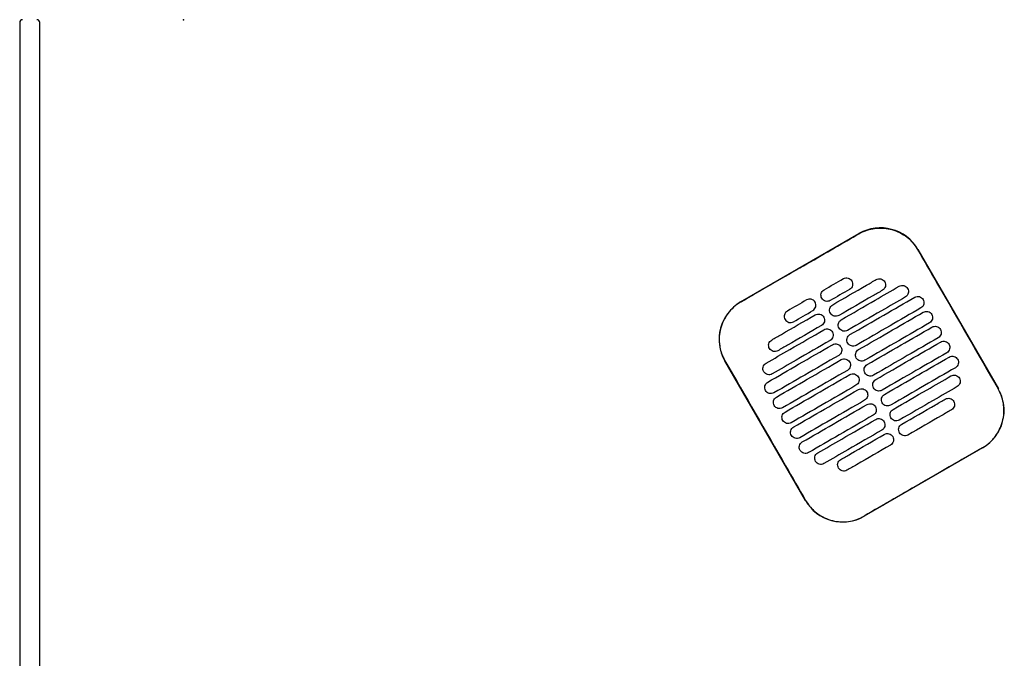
# Model space of a CAD drawing. Header units: metres. Extents: x 15.2 to 54.2, y -39.7 to 1.1.
# Tile 227 of 256: x 51.762 to 52.447, y -31.216 to -30.772. Entities that reach past the tile are written whole.
import ezdxf

# ---------------------------------------------------------------- set-up
doc = ezdxf.new("R2010")
doc.units = ezdxf.units.M
doc.header["$MEASUREMENT"] = 0
doc.layers.add('2D', color=252, linetype='Continuous')
doc.layers.add('PUNTO', color=1, linetype='Continuous')

# ---------------------------------------------------------------- blocks, each defined once
blk = doc.blocks.new('2D_QYOS_600')
for p, q in [((-0.00003, -0.971), (-0.00003, -1.855)), ((-0.00003, -0.971), (-0.00003, -1.855)), ((0.01397, -1.855), (0.01397, -0.971)), ((0.01397, -1.855), (0.01397, -0.971)), ((0.50145, -1.16528), (0.58371, -1.11776)), ((0.6247, -1.12873), (0.68072, -1.22571)), ((0.54651, -1.30325), (0.49048, -1.20626)), ((0.66975, -1.2667), (0.58749, -1.31422))]:
    blk.add_line(p, q)
for centre, radius, start, end in [((0.00197, -0.971), 0.002, 90, 180), ((0.00197, -0.971), 0.002, 90, 180), ((0.01197, -0.971), 0.002, 0, 90), ((0.01197, -0.971), 0.002, 0, 90), ((0.59872, -1.14374), 0.03, 30.01349, 120.01349), ((0.51646, -1.19126), 0.03, 120.01349, 210.01349), ((0.65474, -1.24072), 0.03, 300.01349, 30.01349), ((0.57248, -1.28824), 0.03, 210.01349, 300.01349)]:
    blk.add_arc(centre, radius, start, end)
for points, knots in [([(0.58377, -1.11786), (0.58443, -1.11748), (0.5851, -1.11712), (0.589, -1.11525), (0.59245, -1.11429), (0.59959, -1.11364), (0.60321, -1.11396), (0.61053, -1.11599), (0.61413, -1.11781), (0.62022, -1.12263), (0.62272, -1.12552), (0.6246, -1.12879)], [-8.20809, -8.20809, -8.20809, -8.20809, -7.978943, -7.978943, -6.912231, -6.912231, -5.830065, -5.830065, -4.632711, -4.632711, -3.498654, -3.498654, -3.498654, -3.498654]), ([(0.54264, -1.14163), (0.54427, -1.14069), (0.54589, -1.13975), (0.5614, -1.13079), (0.57279, -1.1242), (0.58377, -1.11786)], [-12.071476, -12.071476, -12.071476, -12.071476, -11.509189, -11.509189, -6.696301, -6.696301, -6.696301, -6.696301]), ([(0.6246, -1.12879), (0.62916, -1.13668), (0.63389, -1.14488), (0.65254, -1.17718), (0.66658, -1.20148), (0.68063, -1.22577)], [-3.18138, -3.18138, -3.18138, -3.18138, -2.673929, -2.673929, -1.133377, -1.133377, -1.133377, -1.133377]), ([(0.5655, -1.1672), (0.57337, -1.16266), (0.58123, -1.15811), (0.59134, -1.15228), (0.59358, -1.15098), (0.59581, -1.14969)], [0.699452, 0.699452, 0.699452, 0.699452, 3.425217, 3.425217, 4.200582, 4.200582, 4.200582, 4.200582]), ([(0.57293, -1.14905), (0.57335, -1.14881), (0.5739, -1.14859), (0.57508, -1.14844), (0.57563, -1.14848), (0.57671, -1.14876), (0.57723, -1.14901), (0.57819, -1.14974), (0.57855, -1.1502), (0.5788, -1.15063)], [-0.5513269, -0.5513269, -0.5513269, -0.5513269, -0.4030891, -0.4030891, -0.2776846, -0.2776846, -0.1471626, -0.1471626, 0, 0, 0, 0]), ([(0.5788, -1.15063), (0.57904, -1.15105), (0.57926, -1.1516), (0.57941, -1.15279), (0.57937, -1.15334), (0.57909, -1.15442), (0.57884, -1.15494), (0.57811, -1.15589), (0.57765, -1.15625), (0.57723, -1.1565)], [-0.5553938, -0.5553938, -0.5553938, -0.5553938, -0.4045733, -0.4045733, -0.2782728, -0.2782728, -0.147221, -0.147221, 0, 0, 0, 0]), ([(0.59581, -1.14969), (0.59624, -1.14945), (0.59679, -1.14923), (0.59797, -1.14908), (0.59852, -1.14912), (0.5996, -1.1494), (0.60011, -1.14965), (0.60107, -1.15038), (0.60144, -1.15084), (0.60168, -1.15127)], [-0.5513875, -0.5513875, -0.5513875, -0.5513875, -0.4031047, -0.4031047, -0.2776919, -0.2776919, -0.1471638, -0.1471638, 0, 0, 0, 0]), ([(0.55793, -1.16268), (0.55768, -1.16226), (0.55746, -1.16171), (0.55731, -1.16052), (0.55735, -1.15997), (0.55763, -1.15889), (0.55788, -1.15838), (0.55861, -1.15742), (0.55907, -1.15706), (0.5595, -1.15681)], [-0.5554178, -0.5554178, -0.5554178, -0.5554178, -0.4045751, -0.4045751, -0.2782741, -0.2782741, -0.1472211, -0.1472211, 0, 0, 0, 0]), ([(0.60012, -1.15714), (0.59788, -1.15843), (0.59564, -1.15972), (0.58553, -1.16556), (0.57767, -1.17011), (0.5698, -1.17465)], [2.649916, 2.649916, 2.649916, 2.649916, 3.425249, 3.425249, 6.151046, 6.151046, 6.151046, 6.151046]), ([(0.5715, -1.17759), (0.57937, -1.17305), (0.58724, -1.1685), (0.60066, -1.16075), (0.60622, -1.15754), (0.61177, -1.15433)], [0.699452, 0.699452, 0.699452, 0.699452, 3.42526, 3.42526, 5.350619, 5.350619, 5.350619, 5.350619]), ([(0.60168, -1.15127), (0.60193, -1.15169), (0.60215, -1.15224), (0.6023, -1.15343), (0.60226, -1.15398), (0.60198, -1.15506), (0.60173, -1.15557), (0.601, -1.15653), (0.60054, -1.15689), (0.60012, -1.15714)], [-0.5553353, -0.5553353, -0.5553353, -0.5553353, -0.4045593, -0.4045593, -0.278267, -0.278267, -0.1472205, -0.1472205, 0, 0, 0, 0]), ([(0.61177, -1.15433), (0.6122, -1.15408), (0.61275, -1.15387), (0.61393, -1.15372), (0.61448, -1.15375), (0.61556, -1.15404), (0.61607, -1.15429), (0.61703, -1.15502), (0.6174, -1.15548), (0.61764, -1.1559)], [-0.5514248, -0.5514248, -0.5514248, -0.5514248, -0.4031161, -0.4031161, -0.2776965, -0.2776965, -0.1471644, -0.1471644, 0, 0, 0, 0]), ([(0.61764, -1.1559), (0.61789, -1.15633), (0.61811, -1.15688), (0.61826, -1.15807), (0.61822, -1.15862), (0.61794, -1.15969), (0.61769, -1.16021), (0.61696, -1.16117), (0.6165, -1.16153), (0.61608, -1.16178)], [-0.5553003, -0.5553003, -0.5553003, -0.5553003, -0.4045497, -0.4045497, -0.2782639, -0.2782639, -0.1472208, -0.1472208, 0, 0, 0, 0]), ([(0.55325, -1.16538), (0.55301, -1.16496), (0.55264, -1.1645), (0.55168, -1.16377), (0.55116, -1.16352), (0.55009, -1.16324), (0.54953, -1.1632), (0.54835, -1.16335), (0.54781, -1.16357), (0.54738, -1.16381)], [0, 0, 0, 0, 0.1471605, 0.1471605, 0.2776781, 0.2776781, 0.4030803, 0.4030803, 0.5512777, 0.5512777, 0.5512777, 0.5512777]), ([(0.5638, -1.16426), (0.56337, -1.1645), (0.56283, -1.16472), (0.56164, -1.16487), (0.56109, -1.16483), (0.56002, -1.16455), (0.5595, -1.1643), (0.55854, -1.16357), (0.55817, -1.16311), (0.55793, -1.16268)], [-0.5512937, -0.5512937, -0.5512937, -0.5512937, -0.403082, -0.403082, -0.27768, -0.27768, -0.1471612, -0.1471612, 0, 0, 0, 0]), ([(0.61608, -1.16178), (0.61052, -1.16499), (0.60496, -1.1682), (0.59154, -1.17595), (0.58367, -1.1805), (0.5758, -1.18504)], [1.499949, 1.499949, 1.499949, 1.499949, 3.425284, 3.425284, 6.151116, 6.151116, 6.151116, 6.151116]), ([(0.5775, -1.18798), (0.58537, -1.18344), (0.59324, -1.1789), (0.60825, -1.17022), (0.61539, -1.1661), (0.62254, -1.16197)], [0.699452, 0.699452, 0.699452, 0.699452, 3.425292, 3.425292, 5.900643, 5.900643, 5.900643, 5.900643]), ([(0.62254, -1.16197), (0.62296, -1.16172), (0.62351, -1.16151), (0.62469, -1.16136), (0.62525, -1.16139), (0.62632, -1.16168), (0.62684, -1.16193), (0.6278, -1.16266), (0.62816, -1.16312), (0.62841, -1.16354)], [-0.5514378, -0.5514378, -0.5514378, -0.5514378, -0.4031217, -0.4031217, -0.2776979, -0.2776979, -0.1471642, -0.1471642, 0, 0, 0, 0]), ([(0.62841, -1.16354), (0.62865, -1.16397), (0.62887, -1.16452), (0.62902, -1.16571), (0.62898, -1.16626), (0.6287, -1.16733), (0.62845, -1.16785), (0.62772, -1.16881), (0.62727, -1.16917), (0.62684, -1.16942)], [-0.5552876, -0.5552876, -0.5552876, -0.5552876, -0.4045446, -0.4045446, -0.2782629, -0.2782629, -0.1472212, -0.1472212, 0, 0, 0, 0]), ([(0.50151, -1.16538), (0.50145, -1.16541), (0.50139, -1.16544), (0.49792, -1.16748), (0.49494, -1.17014), (0.49019, -1.17646), (0.48846, -1.18006), (0.4866, -1.18736), (0.48635, -1.19097), (0.48707, -1.19749), (0.48784, -1.20037), (0.48947, -1.20416), (0.49, -1.2052), (0.49058, -1.20621)], [8.273299, 8.273299, 8.273299, 8.273299, 8.293543, 8.293543, 9.48086, 9.48086, 10.665623, 10.665623, 11.74288, 11.74288, 12.632334, 12.632334, 12.981673, 12.981673, 12.981673, 12.981673]), ([(0.55168, -1.17126), (0.55211, -1.17101), (0.55257, -1.17065), (0.55329, -1.16969), (0.55355, -1.16917), (0.55383, -1.1681), (0.55386, -1.16755), (0.55372, -1.16636), (0.5535, -1.16581), (0.55325, -1.16538)], [0, 0, 0, 0, 0.1472222, 0.1472222, 0.2782773, 0.2782773, 0.4045795, 0.4045795, 0.5554397, 0.5554397, 0.5554397, 0.5554397]), ([(0.56393, -1.17307), (0.56369, -1.17265), (0.56347, -1.1721), (0.56332, -1.17091), (0.56335, -1.17036), (0.56364, -1.16929), (0.56389, -1.16877), (0.56462, -1.16781), (0.56507, -1.16745), (0.5655, -1.1672)], [-0.5553983, -0.5553983, -0.5553983, -0.5553983, -0.4045681, -0.4045681, -0.278271, -0.278271, -0.1472202, -0.1472202, 0, 0, 0, 0]), ([(0.62684, -1.16942), (0.6197, -1.17354), (0.61255, -1.17767), (0.59754, -1.18634), (0.58967, -1.19089), (0.5818, -1.19543)], [0.949973, 0.949973, 0.949973, 0.949973, 3.425307, 3.425307, 6.151164, 6.151164, 6.151164, 6.151164]), ([(0.52307, -1.19171), (0.52531, -1.19042), (0.52754, -1.18913), (0.53765, -1.18329), (0.54552, -1.17875), (0.55338, -1.1742)], [2.649852, 2.649852, 2.649852, 2.649852, 3.425217, 3.425217, 6.150983, 6.150983, 6.150983, 6.150983]), ([(0.53395, -1.17157), (0.53353, -1.17181), (0.53307, -1.17218), (0.53234, -1.17313), (0.53209, -1.17365), (0.53181, -1.17472), (0.53177, -1.17528), (0.53192, -1.17647), (0.53214, -1.17702), (0.53238, -1.17744)], [0, 0, 0, 0, 0.147223, 0.147223, 0.2782783, 0.2782783, 0.4045781, 0.4045781, 0.5554474, 0.5554474, 0.5554474, 0.5554474]), ([(0.53238, -1.17744), (0.53263, -1.17786), (0.53299, -1.17832), (0.53395, -1.17906), (0.53447, -1.17931), (0.53555, -1.17959), (0.5361, -1.17963), (0.53728, -1.17948), (0.53783, -1.17926), (0.53825, -1.17902)], [0, 0, 0, 0, 0.1471602, 0.1471602, 0.2776775, 0.2776775, 0.4030818, 0.4030818, 0.5512681, 0.5512681, 0.5512681, 0.5512681]), ([(0.55338, -1.1742), (0.55381, -1.17396), (0.55436, -1.17374), (0.55554, -1.17359), (0.55609, -1.17363), (0.55717, -1.17391), (0.55768, -1.17416), (0.55864, -1.17489), (0.55901, -1.17535), (0.55925, -1.17578)], [-0.5512944, -0.5512944, -0.5512944, -0.5512944, -0.4030833, -0.4030833, -0.2776787, -0.2776787, -0.1471599, -0.1471599, 0, 0, 0, 0]), ([(0.55925, -1.17578), (0.5595, -1.1762), (0.55972, -1.17675), (0.55987, -1.17794), (0.55983, -1.17849), (0.55955, -1.17957), (0.5593, -1.18008), (0.55857, -1.18104), (0.55811, -1.1814), (0.55769, -1.18165)], [-0.5554159, -0.5554159, -0.5554159, -0.5554159, -0.4045716, -0.4045716, -0.2782736, -0.2782736, -0.1472211, -0.1472211, 0, 0, 0, 0]), ([(0.5698, -1.17465), (0.56938, -1.17489), (0.56883, -1.17511), (0.56765, -1.17526), (0.56709, -1.17522), (0.56602, -1.17494), (0.5655, -1.17469), (0.56454, -1.17396), (0.56418, -1.1735), (0.56393, -1.17307)], [-0.5513071, -0.5513071, -0.5513071, -0.5513071, -0.4030846, -0.4030846, -0.2776802, -0.2776802, -0.1471604, -0.1471604, 0, 0, 0, 0]), ([(0.56993, -1.18347), (0.56969, -1.18304), (0.56947, -1.18249), (0.56932, -1.1813), (0.56936, -1.18075), (0.56964, -1.17968), (0.56989, -1.17916), (0.57062, -1.1782), (0.57108, -1.17784), (0.5715, -1.17759)], [-0.5553838, -0.5553838, -0.5553838, -0.5553838, -0.4045626, -0.4045626, -0.2782686, -0.2782686, -0.1472195, -0.1472195, 0, 0, 0, 0]), ([(0.58351, -1.19838), (0.59137, -1.19383), (0.59924, -1.18929), (0.61425, -1.18061), (0.6214, -1.17649), (0.62854, -1.17236)], [0.699452, 0.699452, 0.699452, 0.699452, 3.425313, 3.425313, 5.900643, 5.900643, 5.900643, 5.900643]), ([(0.62854, -1.17236), (0.62896, -1.17212), (0.62951, -1.1719), (0.63069, -1.17175), (0.63125, -1.17179), (0.63232, -1.17207), (0.63284, -1.17232), (0.6338, -1.17305), (0.63417, -1.17351), (0.63441, -1.17393)], [-0.5514274, -0.5514274, -0.5514274, -0.5514274, -0.4031209, -0.4031209, -0.2776962, -0.2776962, -0.1471634, -0.1471634, 0, 0, 0, 0]), ([(0.63441, -1.17393), (0.63466, -1.17436), (0.63488, -1.17491), (0.63502, -1.1761), (0.63499, -1.17665), (0.63471, -1.17772), (0.63445, -1.17824), (0.63373, -1.1792), (0.63327, -1.17956), (0.63284, -1.17981)], [-0.5552953, -0.5552953, -0.5552953, -0.5552953, -0.4045437, -0.4045437, -0.2782634, -0.2782634, -0.1472215, -0.1472215, 0, 0, 0, 0]), ([(0.51911, -1.20786), (0.52467, -1.20465), (0.53023, -1.20144), (0.54365, -1.19368), (0.55152, -1.18914), (0.55939, -1.18459)], [1.499901, 1.499901, 1.499901, 1.499901, 3.42526, 3.42526, 6.151068, 6.151068, 6.151068, 6.151068]), ([(0.55769, -1.18165), (0.54982, -1.18619), (0.54195, -1.19074), (0.53185, -1.19657), (0.52961, -1.19787), (0.52737, -1.19916)], [0.699452, 0.699452, 0.699452, 0.699452, 3.425249, 3.425249, 4.200582, 4.200582, 4.200582, 4.200582]), ([(0.55939, -1.18459), (0.55981, -1.18435), (0.56036, -1.18413), (0.56154, -1.18398), (0.56209, -1.18402), (0.56317, -1.1843), (0.56369, -1.18455), (0.56465, -1.18528), (0.56501, -1.18574), (0.56526, -1.18617)], [-0.5513075, -0.5513075, -0.5513075, -0.5513075, -0.4030857, -0.4030857, -0.2776792, -0.2776792, -0.1471593, -0.1471593, 0, 0, 0, 0]), ([(0.5758, -1.18504), (0.57538, -1.18529), (0.57483, -1.1855), (0.57365, -1.18565), (0.5731, -1.18562), (0.57202, -1.18533), (0.5715, -1.18508), (0.57054, -1.18435), (0.57018, -1.18389), (0.56993, -1.18347)], [-0.5513171, -0.5513171, -0.5513171, -0.5513171, -0.4030867, -0.4030867, -0.2776803, -0.2776803, -0.1471597, -0.1471597, 0, 0, 0, 0]), ([(0.63284, -1.17981), (0.6257, -1.18393), (0.61855, -1.18806), (0.60354, -1.19673), (0.59567, -1.20128), (0.58781, -1.20582)], [0.949998, 0.949998, 0.949998, 0.949998, 3.42532, 3.42532, 6.151189, 6.151189, 6.151189, 6.151189]), ([(0.58951, -1.20877), (0.59738, -1.20422), (0.60524, -1.19968), (0.62026, -1.191), (0.6274, -1.18688), (0.63454, -1.18275)], [0.699452, 0.699452, 0.699452, 0.699452, 3.425322, 3.425322, 5.900643, 5.900643, 5.900643, 5.900643]), ([(0.63454, -1.18275), (0.63497, -1.18251), (0.63552, -1.18229), (0.6367, -1.18214), (0.63725, -1.18218), (0.63833, -1.18246), (0.63884, -1.18271), (0.6398, -1.18344), (0.64017, -1.1839), (0.64041, -1.18433)], [-0.5514139, -0.5514139, -0.5514139, -0.5514139, -0.4031194, -0.4031194, -0.2776944, -0.2776944, -0.1471626, -0.1471626, 0, 0, 0, 0]), ([(0.64041, -1.18433), (0.64066, -1.18475), (0.64088, -1.1853), (0.64103, -1.18649), (0.64099, -1.18704), (0.64071, -1.18812), (0.64046, -1.18863), (0.63973, -1.18959), (0.63927, -1.18995), (0.63885, -1.1902)], [-0.5553076, -0.5553076, -0.5553076, -0.5553076, -0.4045445, -0.4045445, -0.2782646, -0.2782646, -0.1472219, -0.1472219, 0, 0, 0, 0]), ([(0.5215, -1.19758), (0.52126, -1.19716), (0.52104, -1.19661), (0.52089, -1.19542), (0.52092, -1.19487), (0.52121, -1.1938), (0.52146, -1.19328), (0.52219, -1.19232), (0.52264, -1.19196), (0.52307, -1.19171)], [-0.555418, -0.555418, -0.555418, -0.555418, -0.4045683, -0.4045683, -0.2782762, -0.2782762, -0.1472238, -0.1472238, 0, 0, 0, 0]), ([(0.56526, -1.18617), (0.5655, -1.18659), (0.56572, -1.18714), (0.56587, -1.18833), (0.56583, -1.18888), (0.56555, -1.18996), (0.5653, -1.19047), (0.56457, -1.19143), (0.56411, -1.19179), (0.56369, -1.19204)], [-0.555397, -0.555397, -0.555397, -0.555397, -0.4045652, -0.4045652, -0.2782705, -0.2782705, -0.1472202, -0.1472202, 0, 0, 0, 0]), ([(0.57593, -1.19386), (0.57569, -1.19343), (0.57547, -1.19288), (0.57532, -1.19169), (0.57536, -1.19114), (0.57564, -1.19007), (0.57589, -1.18955), (0.57662, -1.1886), (0.57708, -1.18823), (0.5775, -1.18798)], [-0.5553742, -0.5553742, -0.5553742, -0.5553742, -0.4045587, -0.4045587, -0.278267, -0.278267, -0.1472191, -0.1472191, 0, 0, 0, 0]), ([(0.63885, -1.1902), (0.6317, -1.19432), (0.62456, -1.19845), (0.60954, -1.20712), (0.60168, -1.21167), (0.59381, -1.21621)], [0.950001, 0.950001, 0.950001, 0.950001, 3.425322, 3.425322, 6.151192, 6.151192, 6.151192, 6.151192]), ([(0.52035, -1.221), (0.5275, -1.21687), (0.53464, -1.21274), (0.54965, -1.20407), (0.55752, -1.19953), (0.56539, -1.19498)], [0.949941, 0.949941, 0.949941, 0.949941, 3.425292, 3.425292, 6.151132, 6.151132, 6.151132, 6.151132]), ([(0.52737, -1.19916), (0.52695, -1.1994), (0.5264, -1.19962), (0.52522, -1.19977), (0.52466, -1.19973), (0.52359, -1.19945), (0.52307, -1.1992), (0.52211, -1.19847), (0.52175, -1.19801), (0.5215, -1.19758)], [-0.5513007, -0.5513007, -0.5513007, -0.5513007, -0.4030941, -0.4030941, -0.2776814, -0.2776814, -0.1471603, -0.1471603, 0, 0, 0, 0]), ([(0.56369, -1.19204), (0.55582, -1.19658), (0.54795, -1.20113), (0.53453, -1.20888), (0.52897, -1.21209), (0.52341, -1.2153)], [0.699452, 0.699452, 0.699452, 0.699452, 3.425284, 3.425284, 5.350619, 5.350619, 5.350619, 5.350619]), ([(0.56539, -1.19498), (0.56581, -1.19474), (0.56636, -1.19452), (0.56754, -1.19437), (0.56809, -1.19441), (0.56917, -1.19469), (0.56969, -1.19494), (0.57065, -1.19567), (0.57101, -1.19613), (0.57126, -1.19656)], [-0.5513173, -0.5513173, -0.5513173, -0.5513173, -0.4030875, -0.4030875, -0.2776797, -0.2776797, -0.147159, -0.147159, 0, 0, 0, 0]), ([(0.57126, -1.19656), (0.5715, -1.19698), (0.57172, -1.19753), (0.57187, -1.19872), (0.57183, -1.19927), (0.57155, -1.20035), (0.5713, -1.20086), (0.57057, -1.20182), (0.57012, -1.20218), (0.56969, -1.20243)], [-0.555383, -0.555383, -0.555383, -0.555383, -0.4045604, -0.4045604, -0.2782682, -0.2782682, -0.1472195, -0.1472195, 0, 0, 0, 0]), ([(0.5818, -1.19543), (0.58138, -1.19568), (0.58083, -1.19589), (0.57965, -1.19604), (0.5791, -1.19601), (0.57802, -1.19572), (0.5775, -1.19547), (0.57655, -1.19474), (0.57618, -1.19428), (0.57593, -1.19386)], [-0.5513237, -0.5513237, -0.5513237, -0.5513237, -0.4030882, -0.4030882, -0.2776804, -0.2776804, -0.1471592, -0.1471592, 0, 0, 0, 0]), ([(0.58194, -1.20425), (0.58169, -1.20383), (0.58147, -1.20327), (0.58132, -1.20209), (0.58136, -1.20153), (0.58164, -1.20046), (0.58189, -1.19994), (0.58262, -1.19899), (0.58308, -1.19862), (0.58351, -1.19838)], [-0.5553693, -0.5553693, -0.5553693, -0.5553693, -0.4045566, -0.4045566, -0.2782661, -0.2782661, -0.1472189, -0.1472189, 0, 0, 0, 0]), ([(0.59551, -1.21916), (0.60338, -1.21461), (0.61125, -1.21007), (0.62626, -1.2014), (0.6334, -1.19727), (0.64055, -1.19314)], [0.699452, 0.699452, 0.699452, 0.699452, 3.425321, 3.425321, 5.900643, 5.900643, 5.900643, 5.900643]), ([(0.64055, -1.19314), (0.64097, -1.1929), (0.64152, -1.19268), (0.6427, -1.19253), (0.64325, -1.19257), (0.64433, -1.19285), (0.64485, -1.1931), (0.64581, -1.19383), (0.64617, -1.19429), (0.64642, -1.19472)], [-0.551397, -0.551397, -0.551397, -0.551397, -0.4031173, -0.4031173, -0.2776925, -0.2776925, -0.1471621, -0.1471621, 0, 0, 0, 0]), ([(0.64642, -1.19472), (0.64666, -1.19514), (0.64688, -1.19569), (0.64703, -1.19688), (0.64699, -1.19743), (0.64671, -1.19851), (0.64646, -1.19902), (0.64573, -1.19998), (0.64527, -1.20034), (0.64485, -1.20059)], [-0.5553245, -0.5553245, -0.5553245, -0.5553245, -0.4045471, -0.4045471, -0.2782667, -0.2782667, -0.1472226, -0.1472226, 0, 0, 0, 0]), ([(0.56969, -1.20243), (0.56182, -1.20697), (0.55396, -1.21152), (0.53894, -1.22019), (0.5318, -1.22432), (0.52465, -1.22845)], [0.699452, 0.699452, 0.699452, 0.699452, 3.425308, 3.425308, 5.900643, 5.900643, 5.900643, 5.900643]), ([(0.52636, -1.23139), (0.5335, -1.22726), (0.54064, -1.22314), (0.55566, -1.21446), (0.56352, -1.20992), (0.57139, -1.20537)], [0.949982, 0.949982, 0.949982, 0.949982, 3.425312, 3.425312, 6.151173, 6.151173, 6.151173, 6.151173]), ([(0.57139, -1.20537), (0.57181, -1.20513), (0.57236, -1.20491), (0.57354, -1.20476), (0.5741, -1.2048), (0.57517, -1.20508), (0.57569, -1.20533), (0.57665, -1.20606), (0.57702, -1.20652), (0.57726, -1.20695)], [-0.5513238, -0.5513238, -0.5513238, -0.5513238, -0.4030887, -0.4030887, -0.27768, -0.27768, -0.1471588, -0.1471588, 0, 0, 0, 0]), ([(0.58781, -1.20582), (0.58738, -1.20607), (0.58684, -1.20628), (0.58565, -1.20643), (0.5851, -1.2064), (0.58403, -1.20612), (0.58351, -1.20586), (0.58255, -1.20513), (0.58218, -1.20467), (0.58194, -1.20425)], [-0.551327, -0.551327, -0.551327, -0.551327, -0.403089, -0.403089, -0.2776804, -0.2776804, -0.1471589, -0.1471589, 0, 0, 0, 0]), ([(0.64485, -1.20059), (0.6377, -1.20472), (0.63056, -1.20884), (0.61555, -1.21751), (0.60768, -1.22206), (0.59981, -1.2266)], [0.949982, 0.949982, 0.949982, 0.949982, 3.425312, 3.425312, 6.151173, 6.151173, 6.151173, 6.151173]), ([(0.60151, -1.22955), (0.60938, -1.225), (0.61725, -1.22046), (0.63226, -1.21179), (0.6394, -1.20766), (0.64655, -1.20353)], [0.699452, 0.699452, 0.699452, 0.699452, 3.425308, 3.425308, 5.900643, 5.900643, 5.900643, 5.900643]), ([(0.64655, -1.20353), (0.64697, -1.20329), (0.64752, -1.20307), (0.6487, -1.20292), (0.64925, -1.20296), (0.65033, -1.20324), (0.65085, -1.20349), (0.65181, -1.20422), (0.65217, -1.20468), (0.65242, -1.20511)], [-0.551377, -0.551377, -0.551377, -0.551377, -0.4031143, -0.4031143, -0.2776905, -0.2776905, -0.1471617, -0.1471617, 0, 0, 0, 0]), ([(0.65242, -1.20511), (0.65266, -1.20553), (0.65288, -1.20608), (0.65303, -1.20727), (0.65299, -1.20782), (0.65271, -1.2089), (0.65246, -1.20941), (0.65173, -1.21037), (0.65128, -1.21073), (0.65085, -1.21098)], [-0.5553462, -0.5553462, -0.5553462, -0.5553462, -0.4045514, -0.4045514, -0.2782696, -0.2782696, -0.1472236, -0.1472236, 0, 0, 0, 0]), ([(0.49058, -1.20621), (0.50462, -1.2305), (0.51866, -1.25479), (0.53733, -1.28712), (0.54196, -1.29516), (0.5466, -1.30319)], [1.133412, 1.133412, 1.133412, 1.133412, 2.681586, 2.681586, 3.193366, 3.193366, 3.193366, 3.193366]), ([(0.51754, -1.21373), (0.5173, -1.21331), (0.51708, -1.21275), (0.51693, -1.21157), (0.51697, -1.21101), (0.51725, -1.20994), (0.5175, -1.20942), (0.51823, -1.20847), (0.51869, -1.2081), (0.51911, -1.20786)], [-0.55538, -0.55538, -0.55538, -0.55538, -0.4045589, -0.4045589, -0.278273, -0.278273, -0.147224, -0.147224, 0, 0, 0, 0]), ([(0.57726, -1.20695), (0.57751, -1.20737), (0.57773, -1.20792), (0.57787, -1.20911), (0.57784, -1.20966), (0.57756, -1.21074), (0.5773, -1.21126), (0.57658, -1.21221), (0.57612, -1.21257), (0.57569, -1.21282)], [-0.5553737, -0.5553737, -0.5553737, -0.5553737, -0.4045574, -0.4045574, -0.2782667, -0.2782667, -0.1472191, -0.1472191, 0, 0, 0, 0]), ([(0.58794, -1.21464), (0.5877, -1.21422), (0.58748, -1.21366), (0.58733, -1.21248), (0.58736, -1.21192), (0.58765, -1.21085), (0.5879, -1.21033), (0.58863, -1.20938), (0.58908, -1.20901), (0.58951, -1.20877)], [-0.5553691, -0.5553691, -0.5553691, -0.5553691, -0.4045561, -0.4045561, -0.278266, -0.278266, -0.1472189, -0.1472189, 0, 0, 0, 0]), ([(0.65085, -1.21098), (0.64371, -1.21511), (0.63656, -1.21923), (0.62155, -1.22791), (0.61368, -1.23245), (0.60581, -1.237)], [0.949941, 0.949941, 0.949941, 0.949941, 3.425291, 3.425291, 6.151132, 6.151132, 6.151132, 6.151132]), ([(0.52341, -1.2153), (0.52299, -1.21555), (0.52244, -1.21576), (0.52126, -1.21591), (0.52071, -1.21588), (0.51963, -1.2156), (0.51911, -1.21534), (0.51816, -1.21461), (0.51779, -1.21415), (0.51754, -1.21373)], [-0.551342, -0.551342, -0.551342, -0.551342, -0.4031061, -0.4031061, -0.2776864, -0.2776864, -0.147161, -0.147161, 0, 0, 0, 0]), ([(0.57569, -1.21282), (0.56783, -1.21736), (0.55996, -1.22191), (0.54495, -1.23058), (0.5378, -1.23471), (0.53066, -1.23884)], [0.699452, 0.699452, 0.699452, 0.699452, 3.425321, 3.425321, 5.900643, 5.900643, 5.900643, 5.900643]), ([(0.53236, -1.24178), (0.5395, -1.23765), (0.54665, -1.23353), (0.56166, -1.22485), (0.56953, -1.22031), (0.57739, -1.21576)], [0.950001, 0.950001, 0.950001, 0.950001, 3.425322, 3.425322, 6.151192, 6.151192, 6.151192, 6.151192]), ([(0.57739, -1.21576), (0.57782, -1.21552), (0.57837, -1.2153), (0.57955, -1.21515), (0.5801, -1.21519), (0.58118, -1.21547), (0.58169, -1.21572), (0.58265, -1.21645), (0.58302, -1.21691), (0.58326, -1.21734)], [-0.551327, -0.551327, -0.551327, -0.551327, -0.4030892, -0.4030892, -0.2776802, -0.2776802, -0.1471588, -0.1471588, 0, 0, 0, 0]), ([(0.58326, -1.21734), (0.58351, -1.21776), (0.58373, -1.21831), (0.58388, -1.2195), (0.58384, -1.22005), (0.58356, -1.22113), (0.58331, -1.22165), (0.58258, -1.2226), (0.58212, -1.22297), (0.5817, -1.22321)], [-0.5553691, -0.5553691, -0.5553691, -0.5553691, -0.4045561, -0.4045561, -0.278266, -0.278266, -0.1472189, -0.1472189, 0, 0, 0, 0]), ([(0.59381, -1.21621), (0.59339, -1.21646), (0.59284, -1.21668), (0.59166, -1.21682), (0.5911, -1.21679), (0.59003, -1.21651), (0.58951, -1.21625), (0.58855, -1.21552), (0.58819, -1.21506), (0.58794, -1.21464)], [-0.551327, -0.551327, -0.551327, -0.551327, -0.4030892, -0.4030892, -0.2776802, -0.2776802, -0.1471588, -0.1471588, 0, 0, 0, 0]), ([(0.60751, -1.23994), (0.61538, -1.23539), (0.62325, -1.23085), (0.63668, -1.22309), (0.64223, -1.21988), (0.64779, -1.21667)], [0.699452, 0.699452, 0.699452, 0.699452, 3.425284, 3.425284, 5.350619, 5.350619, 5.350619, 5.350619]), ([(0.64779, -1.21667), (0.64821, -1.21643), (0.64876, -1.21621), (0.64994, -1.21606), (0.65049, -1.2161), (0.65157, -1.21638), (0.65209, -1.21663), (0.65305, -1.21737), (0.65341, -1.21782), (0.65366, -1.21825)], [-0.5513421, -0.5513421, -0.5513421, -0.5513421, -0.4031061, -0.4031061, -0.2776864, -0.2776864, -0.147161, -0.147161, 0, 0, 0, 0]), ([(0.65366, -1.21825), (0.6539, -1.21867), (0.65412, -1.21922), (0.65427, -1.22041), (0.65423, -1.22096), (0.65395, -1.22204), (0.6537, -1.22256), (0.65297, -1.22351), (0.65252, -1.22388), (0.65209, -1.22412)], [-0.5553798, -0.5553798, -0.5553798, -0.5553798, -0.4045588, -0.4045588, -0.278273, -0.278273, -0.147224, -0.147224, 0, 0, 0, 0]), ([(0.51878, -1.22687), (0.51854, -1.22645), (0.51832, -1.2259), (0.51817, -1.22471), (0.51821, -1.22415), (0.51849, -1.22308), (0.51874, -1.22256), (0.51947, -1.22161), (0.51993, -1.22124), (0.52035, -1.221)], [-0.5553464, -0.5553464, -0.5553464, -0.5553464, -0.4045515, -0.4045515, -0.2782697, -0.2782697, -0.1472236, -0.1472236, 0, 0, 0, 0]), ([(0.5817, -1.22321), (0.57383, -1.22776), (0.56596, -1.2323), (0.55095, -1.24097), (0.5438, -1.2451), (0.53666, -1.24923)], [0.699452, 0.699452, 0.699452, 0.699452, 3.425322, 3.425322, 5.900643, 5.900643, 5.900643, 5.900643]), ([(0.5834, -1.22615), (0.58382, -1.22591), (0.58437, -1.22569), (0.58555, -1.22554), (0.5861, -1.22558), (0.58718, -1.22586), (0.5877, -1.22611), (0.58866, -1.22685), (0.58902, -1.22731), (0.58927, -1.22773)], [-0.5513269, -0.5513269, -0.5513269, -0.5513269, -0.403089, -0.403089, -0.2776804, -0.2776804, -0.1471589, -0.1471589, 0, 0, 0, 0]), ([(0.59394, -1.22503), (0.5937, -1.22461), (0.59348, -1.22406), (0.59333, -1.22287), (0.59337, -1.22231), (0.59365, -1.22124), (0.5939, -1.22072), (0.59463, -1.21977), (0.59509, -1.2194), (0.59551, -1.21916)], [-0.5553737, -0.5553737, -0.5553737, -0.5553737, -0.4045574, -0.4045574, -0.2782667, -0.2782667, -0.1472191, -0.1472191, 0, 0, 0, 0]), ([(0.59981, -1.2266), (0.59939, -1.22685), (0.59884, -1.22707), (0.59766, -1.22721), (0.59711, -1.22718), (0.59603, -1.2269), (0.59551, -1.22664), (0.59455, -1.22591), (0.59419, -1.22545), (0.59394, -1.22503)], [-0.5513238, -0.5513238, -0.5513238, -0.5513238, -0.4030887, -0.4030887, -0.27768, -0.27768, -0.1471588, -0.1471588, 0, 0, 0, 0]), ([(0.65209, -1.22412), (0.64653, -1.22733), (0.64098, -1.23054), (0.62755, -1.2383), (0.61968, -1.24284), (0.61182, -1.24739)], [1.499901, 1.499901, 1.499901, 1.499901, 3.42526, 3.42526, 6.151068, 6.151068, 6.151068, 6.151068]), ([(0.66969, -1.2666), (0.67097, -1.26586), (0.6722, -1.26503), (0.67535, -1.26252), (0.67713, -1.26069), (0.67866, -1.25866), (0.68096, -1.25559), (0.68264, -1.25212), (0.68461, -1.24473), (0.68488, -1.24088), (0.68395, -1.23326), (0.68274, -1.22955), (0.68078, -1.22604), (0.6807, -1.2259), (0.68063, -1.22577)], [17.619777, 17.619777, 17.619777, 17.619777, 18.064718, 18.064718, 18.827754, 18.827754, 18.827754, 19.97637, 19.97637, 21.122539, 21.122539, 22.281306, 22.281306, 22.328075, 22.328075, 22.328075, 22.328075]), ([(0.52465, -1.22845), (0.52423, -1.22869), (0.52368, -1.22891), (0.5225, -1.22906), (0.52195, -1.22902), (0.52087, -1.22874), (0.52035, -1.22849), (0.5194, -1.22775), (0.51903, -1.22729), (0.51878, -1.22687)], [-0.5513769, -0.5513769, -0.5513769, -0.5513769, -0.4031143, -0.4031143, -0.2776905, -0.2776905, -0.1471617, -0.1471617, 0, 0, 0, 0]), ([(0.52479, -1.23726), (0.52454, -1.23684), (0.52432, -1.23629), (0.52417, -1.2351), (0.52421, -1.23455), (0.52449, -1.23347), (0.52474, -1.23295), (0.52547, -1.232), (0.52593, -1.23163), (0.52636, -1.23139)], [-0.5553248, -0.5553248, -0.5553248, -0.5553248, -0.4045472, -0.4045472, -0.2782668, -0.2782668, -0.1472227, -0.1472227, 0, 0, 0, 0]), ([(0.53836, -1.25217), (0.5455, -1.24804), (0.55265, -1.24392), (0.56766, -1.23524), (0.57553, -1.2307), (0.5834, -1.22615)], [0.949998, 0.949998, 0.949998, 0.949998, 3.42532, 3.42532, 6.151189, 6.151189, 6.151189, 6.151189]), ([(0.58927, -1.22773), (0.58951, -1.22815), (0.58973, -1.2287), (0.58988, -1.22989), (0.58984, -1.23045), (0.58956, -1.23152), (0.58931, -1.23204), (0.58858, -1.23299), (0.58812, -1.23336), (0.5877, -1.2336)], [-0.5553693, -0.5553693, -0.5553693, -0.5553693, -0.4045566, -0.4045566, -0.2782661, -0.2782661, -0.1472189, -0.1472189, 0, 0, 0, 0]), ([(0.59994, -1.23542), (0.5997, -1.235), (0.59948, -1.23445), (0.59933, -1.23326), (0.59937, -1.2327), (0.59965, -1.23163), (0.5999, -1.23111), (0.60063, -1.23016), (0.60109, -1.22979), (0.60151, -1.22955)], [-0.555383, -0.555383, -0.555383, -0.555383, -0.4045605, -0.4045605, -0.2782682, -0.2782682, -0.1472195, -0.1472195, 0, 0, 0, 0]), ([(0.61352, -1.25033), (0.62138, -1.24579), (0.62925, -1.24124), (0.63936, -1.2354), (0.6416, -1.23411), (0.64383, -1.23282)], [0.699452, 0.699452, 0.699452, 0.699452, 3.425249, 3.425249, 4.200582, 4.200582, 4.200582, 4.200582]), ([(0.64383, -1.23282), (0.64426, -1.23257), (0.6448, -1.23236), (0.64599, -1.23221), (0.64654, -1.23224), (0.64761, -1.23252), (0.64813, -1.23278), (0.64909, -1.23351), (0.64946, -1.23397), (0.6497, -1.23439)], [-0.5513007, -0.5513007, -0.5513007, -0.5513007, -0.4030941, -0.4030941, -0.2776814, -0.2776814, -0.1471603, -0.1471603, 0, 0, 0, 0]), ([(0.53066, -1.23884), (0.53023, -1.23908), (0.52969, -1.2393), (0.5285, -1.23945), (0.52795, -1.23941), (0.52688, -1.23913), (0.52636, -1.23888), (0.5254, -1.23815), (0.52503, -1.23769), (0.52479, -1.23726)], [-0.5513969, -0.5513969, -0.5513969, -0.5513969, -0.4031172, -0.4031172, -0.2776925, -0.2776925, -0.1471621, -0.1471621, 0, 0, 0, 0]), ([(0.5877, -1.2336), (0.57983, -1.23815), (0.57196, -1.24269), (0.55695, -1.25136), (0.54981, -1.25549), (0.54266, -1.25962)], [0.699452, 0.699452, 0.699452, 0.699452, 3.425313, 3.425313, 5.900643, 5.900643, 5.900643, 5.900643]), ([(0.54436, -1.26256), (0.55151, -1.25843), (0.55865, -1.25431), (0.57366, -1.24564), (0.58153, -1.24109), (0.5894, -1.23655)], [0.949972, 0.949972, 0.949972, 0.949972, 3.425307, 3.425307, 6.151164, 6.151164, 6.151164, 6.151164]), ([(0.5894, -1.23655), (0.58982, -1.2363), (0.59037, -1.23608), (0.59155, -1.23594), (0.5921, -1.23597), (0.59318, -1.23625), (0.5937, -1.23651), (0.59466, -1.23724), (0.59502, -1.2377), (0.59527, -1.23812)], [-0.5513236, -0.5513236, -0.5513236, -0.5513236, -0.4030881, -0.4030881, -0.2776804, -0.2776804, -0.1471592, -0.1471592, 0, 0, 0, 0]), ([(0.59527, -1.23812), (0.59551, -1.23854), (0.59573, -1.23909), (0.59588, -1.24028), (0.59584, -1.24084), (0.59556, -1.24191), (0.59531, -1.24243), (0.59458, -1.24338), (0.59413, -1.24375), (0.5937, -1.24399)], [-0.5553742, -0.5553742, -0.5553742, -0.5553742, -0.4045587, -0.4045587, -0.278267, -0.278267, -0.1472191, -0.1472191, 0, 0, 0, 0]), ([(0.60581, -1.237), (0.60539, -1.23724), (0.60484, -1.23746), (0.60366, -1.23761), (0.60311, -1.23757), (0.60203, -1.23729), (0.60151, -1.23704), (0.60056, -1.2363), (0.60019, -1.23584), (0.59994, -1.23542)], [-0.5513173, -0.5513173, -0.5513173, -0.5513173, -0.4030875, -0.4030875, -0.2776797, -0.2776797, -0.147159, -0.147159, 0, 0, 0, 0]), ([(0.6497, -1.23439), (0.64995, -1.23482), (0.65017, -1.23537), (0.65032, -1.23656), (0.65028, -1.23711), (0.65, -1.23818), (0.64975, -1.2387), (0.64902, -1.23965), (0.64856, -1.24002), (0.64814, -1.24026)], [-0.5554179, -0.5554179, -0.5554179, -0.5554179, -0.4045683, -0.4045683, -0.2782761, -0.2782761, -0.1472238, -0.1472238, 0, 0, 0, 0]), ([(0.53079, -1.24765), (0.53055, -1.24723), (0.53033, -1.24668), (0.53018, -1.24549), (0.53021, -1.24494), (0.5305, -1.24386), (0.53075, -1.24335), (0.53148, -1.24239), (0.53193, -1.24203), (0.53236, -1.24178)], [-0.5553078, -0.5553078, -0.5553078, -0.5553078, -0.4045446, -0.4045446, -0.2782647, -0.2782647, -0.147222, -0.147222, 0, 0, 0, 0]), ([(0.5937, -1.24399), (0.58583, -1.24854), (0.57797, -1.25308), (0.56295, -1.26175), (0.55581, -1.26588), (0.54866, -1.27001)], [0.699452, 0.699452, 0.699452, 0.699452, 3.425292, 3.425292, 5.900643, 5.900643, 5.900643, 5.900643]), ([(0.5954, -1.24694), (0.59582, -1.24669), (0.59637, -1.24648), (0.59755, -1.24633), (0.59811, -1.24636), (0.59918, -1.24664), (0.5997, -1.2469), (0.60066, -1.24763), (0.60103, -1.24809), (0.60127, -1.24851)], [-0.551317, -0.551317, -0.551317, -0.551317, -0.4030867, -0.4030867, -0.2776803, -0.2776803, -0.1471597, -0.1471597, 0, 0, 0, 0]), ([(0.60595, -1.24581), (0.6057, -1.24539), (0.60548, -1.24484), (0.60533, -1.24365), (0.60537, -1.2431), (0.60565, -1.24202), (0.6059, -1.2415), (0.60663, -1.24055), (0.60709, -1.24018), (0.60751, -1.23994)], [-0.5553971, -0.5553971, -0.5553971, -0.5553971, -0.4045652, -0.4045652, -0.2782705, -0.2782705, -0.1472202, -0.1472202, 0, 0, 0, 0]), ([(0.61182, -1.24739), (0.61139, -1.24763), (0.61085, -1.24785), (0.60966, -1.248), (0.60911, -1.24796), (0.60804, -1.24768), (0.60752, -1.24743), (0.60656, -1.2467), (0.60619, -1.24624), (0.60595, -1.24581)], [-0.5513075, -0.5513075, -0.5513075, -0.5513075, -0.4030857, -0.4030857, -0.2776792, -0.2776792, -0.1471593, -0.1471593, 0, 0, 0, 0]), ([(0.64814, -1.24026), (0.6459, -1.24156), (0.64366, -1.24285), (0.63355, -1.24869), (0.62569, -1.25323), (0.61782, -1.25778)], [2.649852, 2.649852, 2.649852, 2.649852, 3.425217, 3.425217, 6.150982, 6.150982, 6.150982, 6.150982]), ([(0.53666, -1.24923), (0.53624, -1.24947), (0.53569, -1.24969), (0.53451, -1.24984), (0.53395, -1.2498), (0.53288, -1.24952), (0.53236, -1.24927), (0.5314, -1.24854), (0.53104, -1.24808), (0.53079, -1.24765)], [-0.5514137, -0.5514137, -0.5514137, -0.5514137, -0.4031194, -0.4031194, -0.2776944, -0.2776944, -0.1471627, -0.1471627, 0, 0, 0, 0]), ([(0.53679, -1.25804), (0.53655, -1.25762), (0.53633, -1.25707), (0.53618, -1.25588), (0.53622, -1.25533), (0.5365, -1.25425), (0.53675, -1.25374), (0.53748, -1.25278), (0.53794, -1.25242), (0.53836, -1.25217)], [-0.5552955, -0.5552955, -0.5552955, -0.5552955, -0.4045438, -0.4045438, -0.2782634, -0.2782634, -0.1472215, -0.1472215, 0, 0, 0, 0]), ([(0.55513, -1.2702), (0.56068, -1.26699), (0.56624, -1.26378), (0.57967, -1.25603), (0.58753, -1.25148), (0.5954, -1.24694)], [1.499949, 1.499949, 1.499949, 1.499949, 3.425284, 3.425284, 6.151116, 6.151116, 6.151116, 6.151116]), ([(0.60127, -1.24851), (0.60152, -1.24893), (0.60173, -1.24949), (0.60188, -1.25067), (0.60185, -1.25123), (0.60157, -1.2523), (0.60131, -1.25282), (0.60059, -1.25377), (0.60013, -1.25414), (0.5997, -1.25438)], [-0.5553839, -0.5553839, -0.5553839, -0.5553839, -0.4045626, -0.4045626, -0.2782686, -0.2782686, -0.1472195, -0.1472195, 0, 0, 0, 0]), ([(0.61195, -1.2562), (0.61171, -1.25578), (0.61149, -1.25523), (0.61134, -1.25404), (0.61137, -1.25349), (0.61165, -1.25241), (0.61191, -1.2519), (0.61263, -1.25094), (0.61309, -1.25058), (0.61352, -1.25033)], [-0.555416, -0.555416, -0.555416, -0.555416, -0.4045716, -0.4045716, -0.2782736, -0.2782736, -0.1472211, -0.1472211, 0, 0, 0, 0]), ([(0.54266, -1.25962), (0.54224, -1.25986), (0.54169, -1.26008), (0.54051, -1.26023), (0.53996, -1.26019), (0.53888, -1.25991), (0.53836, -1.25966), (0.5374, -1.25893), (0.53704, -1.25847), (0.53679, -1.25804)], [-0.5514273, -0.5514273, -0.5514273, -0.5514273, -0.4031209, -0.4031209, -0.2776962, -0.2776962, -0.1471634, -0.1471634, 0, 0, 0, 0]), ([(0.5997, -1.25438), (0.59184, -1.25893), (0.58397, -1.26347), (0.57054, -1.27123), (0.56499, -1.27444), (0.55943, -1.27765)], [0.699452, 0.699452, 0.699452, 0.699452, 3.42526, 3.42526, 5.350619, 5.350619, 5.350619, 5.350619]), ([(0.57109, -1.27484), (0.57333, -1.27355), (0.57556, -1.27225), (0.58567, -1.26642), (0.59354, -1.26187), (0.6014, -1.25733)], [2.649916, 2.649916, 2.649916, 2.649916, 3.425249, 3.425249, 6.151046, 6.151046, 6.151046, 6.151046]), ([(0.6014, -1.25733), (0.60183, -1.25708), (0.60238, -1.25687), (0.60356, -1.25672), (0.60411, -1.25675), (0.60519, -1.25703), (0.6057, -1.25729), (0.60666, -1.25802), (0.60703, -1.25848), (0.60727, -1.2589)], [-0.551307, -0.551307, -0.551307, -0.551307, -0.4030846, -0.4030846, -0.2776802, -0.2776802, -0.1471604, -0.1471604, 0, 0, 0, 0]), ([(0.60727, -1.2589), (0.60752, -1.25933), (0.60774, -1.25988), (0.60789, -1.26107), (0.60785, -1.26162), (0.60757, -1.26269), (0.60732, -1.26321), (0.60659, -1.26416), (0.60613, -1.26453), (0.60571, -1.26477)], [-0.5553984, -0.5553984, -0.5553984, -0.5553984, -0.4045681, -0.4045681, -0.278271, -0.278271, -0.1472202, -0.1472202, 0, 0, 0, 0]), ([(0.61782, -1.25778), (0.6174, -1.25802), (0.61685, -1.25824), (0.61567, -1.25839), (0.61511, -1.25835), (0.61404, -1.25807), (0.61352, -1.25782), (0.61256, -1.25709), (0.61219, -1.25663), (0.61195, -1.2562)], [-0.5512944, -0.5512944, -0.5512944, -0.5512944, -0.4030833, -0.4030833, -0.2776787, -0.2776787, -0.1471599, -0.1471599, 0, 0, 0, 0]), ([(0.54279, -1.26843), (0.54255, -1.26801), (0.54233, -1.26746), (0.54218, -1.26627), (0.54222, -1.26572), (0.5425, -1.26464), (0.54275, -1.26413), (0.54348, -1.26317), (0.54394, -1.26281), (0.54436, -1.26256)], [-0.5552879, -0.5552879, -0.5552879, -0.5552879, -0.4045447, -0.4045447, -0.2782629, -0.2782629, -0.1472212, -0.1472212, 0, 0, 0, 0]), ([(0.60571, -1.26477), (0.59784, -1.26932), (0.58997, -1.27386), (0.57987, -1.2797), (0.57763, -1.28099), (0.57539, -1.28229)], [0.699452, 0.699452, 0.699452, 0.699452, 3.425217, 3.425217, 4.200582, 4.200582, 4.200582, 4.200582]), ([(0.66969, -1.2666), (0.6591, -1.27272), (0.64807, -1.27908), (0.6326, -1.28802), (0.63056, -1.28919), (0.62856, -1.29035)], [-21.78268, -21.78268, -21.78268, -21.78268, -17.142885, -17.142885, -16.423665, -16.423665, -16.423665, -16.423665]), ([(0.54866, -1.27001), (0.54824, -1.27025), (0.54769, -1.27047), (0.54651, -1.27062), (0.54596, -1.27058), (0.54488, -1.2703), (0.54436, -1.27005), (0.54341, -1.26932), (0.54304, -1.26886), (0.54279, -1.26843)], [-0.5514376, -0.5514376, -0.5514376, -0.5514376, -0.4031217, -0.4031217, -0.2776979, -0.2776979, -0.1471642, -0.1471642, 0, 0, 0, 0]), ([(0.55356, -1.27607), (0.55332, -1.27565), (0.5531, -1.2751), (0.55295, -1.27391), (0.55298, -1.27336), (0.55326, -1.27228), (0.55352, -1.27177), (0.55425, -1.27081), (0.5547, -1.27045), (0.55513, -1.2702)], [-0.5553006, -0.5553006, -0.5553006, -0.5553006, -0.4045498, -0.4045498, -0.2782639, -0.2782639, -0.1472208, -0.1472208, 0, 0, 0, 0]), ([(0.55943, -1.27765), (0.55901, -1.27789), (0.55846, -1.27811), (0.55728, -1.27826), (0.55672, -1.27822), (0.55565, -1.27794), (0.55513, -1.27769), (0.55417, -1.27696), (0.55381, -1.2765), (0.55356, -1.27607)], [-0.5514247, -0.5514247, -0.5514247, -0.5514247, -0.4031161, -0.4031161, -0.2776965, -0.2776965, -0.1471644, -0.1471644, 0, 0, 0, 0]), ([(0.56952, -1.28071), (0.56928, -1.28029), (0.56906, -1.27974), (0.56891, -1.27855), (0.56894, -1.278), (0.56923, -1.27692), (0.56948, -1.27641), (0.57021, -1.27545), (0.57066, -1.27509), (0.57109, -1.27484)], [-0.5553355, -0.5553355, -0.5553355, -0.5553355, -0.4045594, -0.4045594, -0.278267, -0.278267, -0.1472206, -0.1472206, 0, 0, 0, 0]), ([(0.57539, -1.28229), (0.57497, -1.28253), (0.57442, -1.28275), (0.57324, -1.2829), (0.57268, -1.28286), (0.57161, -1.28258), (0.57109, -1.28233), (0.57013, -1.2816), (0.56977, -1.28114), (0.56952, -1.28071)], [-0.5513873, -0.5513873, -0.5513873, -0.5513873, -0.4031046, -0.4031046, -0.2776919, -0.2776919, -0.1471638, -0.1471638, 0, 0, 0, 0]), ([(0.5466, -1.30319), (0.5474, -1.30458), (0.54831, -1.3059), (0.55126, -1.30951), (0.55353, -1.31156), (0.55932, -1.31536), (0.56295, -1.31684), (0.57039, -1.31829), (0.57413, -1.31832), (0.58118, -1.31705), (0.58444, -1.31585), (0.58743, -1.31412)], [12.978915, 12.978915, 12.978915, 12.978915, 13.461173, 13.461173, 14.374287, 14.374287, 15.53872, 15.53872, 16.650066, 16.650066, 17.687358, 17.687358, 17.687358, 17.687358])]:
    blk.add_open_spline(points, degree=3, knots=knots)
for points in [[(0.54264, -1.14163), (0.52893, -1.14955), (0.51522, -1.15746), (0.50151, -1.16538)], [(0.5595, -1.15681), (0.56397, -1.15423), (0.56845, -1.15164), (0.57293, -1.14905)], [(0.57723, -1.1565), (0.57275, -1.15909), (0.56827, -1.16167), (0.5638, -1.16426)], [(0.54738, -1.16381), (0.54291, -1.1664), (0.53843, -1.16898), (0.53395, -1.17157)], [(0.53825, -1.17902), (0.54273, -1.17643), (0.54721, -1.17384), (0.55168, -1.17126)], [(0.62856, -1.29035), (0.61485, -1.29827), (0.60114, -1.3062), (0.58743, -1.31412)]]:
    blk.add_open_spline(points, degree=3)
blk = doc.blocks.new('a30d60c3-566b-4ae9-ae44-488b2e5572d0')
at = {"layer": 'PUNTO', "color": 40}
blk.add_point((-1.10607, 0.4603, 0.052), dxfattribs=at)
at = {"layer": '2D'}
blk.add_blockref('2D_QYOS_600', (-1.22, 1.42932), dxfattribs=at)

msp = doc.modelspace()

# ---------------------------------------------------------------- block references
msp.add_blockref('a30d60c3-566b-4ae9-ae44-488b2e5572d0', (52.98251, -31.23183))

doc.saveas('drawing.dxf')
